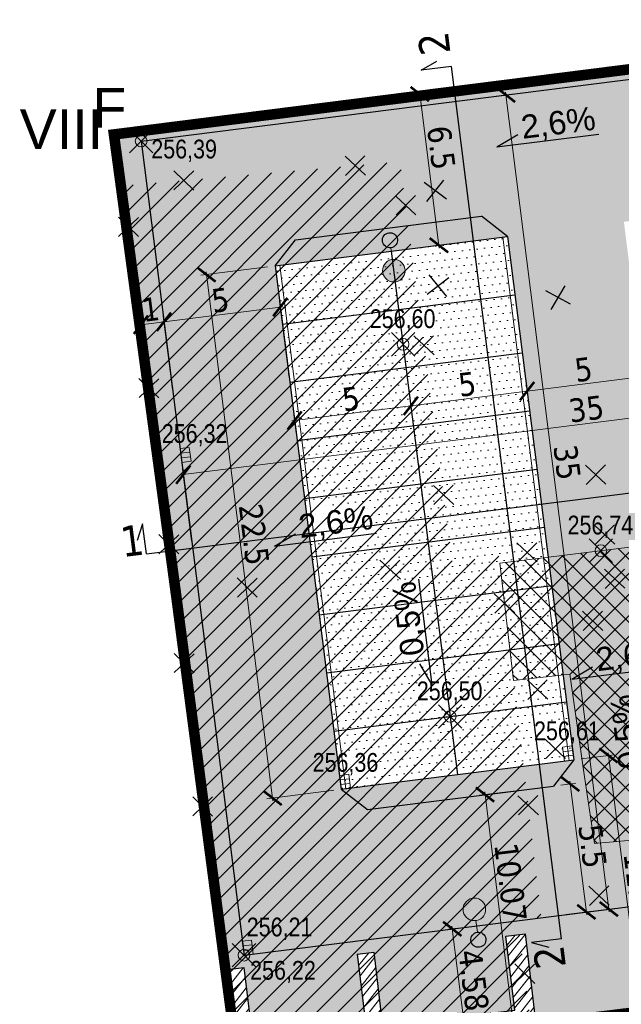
# Model space of a CAD drawing. Header units: metres. Extents: x 6555781 to 6555955, y 5574102 to 5574196.
# Tile 2 of 4: x 6555781 to 6555806, y 5574128 to 5574170. Entities that reach past the tile are written whole.
import ezdxf

# ---------------------------------------------------------------- set-up
doc = ezdxf.new("R2010")
doc.units = ezdxf.units.M
doc.header["$PDMODE"] = 35
doc.header["$PDSIZE"] = 0.5
doc.linetypes.add('HIDDEN', pattern=[9.525, 6.35, -3.175])
for name, color, linetype, lineweight in [('!EE_KABEL_OSW', 1, 'Continuous', 30), ('__krawężniki', 152, 'Continuous', 30), ('__likwidacje', 1, 'Continuous', 30), ('__MGB_mury oporowe', 7, 'Continuous', 30), ('__ogrodzenie', 7, 'FENCELINE1', 30), ('__przekroje', 140, 'Continuous', 30), ('__rozbiórka', 1, 'Continuous', 5), ('__rzędne', 4, 'Continuous', 15), ('__spadki', 7, 'Continuous', 30), ('__szraf kostka', 251, 'Continuous', 20), ('__szraf zieleń', 3, 'Continuous', 20), ('__wpusty', 5, 'Continuous', 5), ('__wymiary', 7, 'Continuous', 5), ('__ściek', 5, 'Continuous', 5)]:
    doc.layers.add(name, color=color, linetype=linetype, lineweight=lineweight)
doc.layers.add('__miejsca postojowe', color=7, linetype='Continuous')
doc.layers.add('__zakres inw.', color=7, linetype='Continuous', lineweight=0, true_color=0xf62c8b)
doc.styles.add('arial narrow', font='ARIALN.TTF', dxfattribs={"height": 0.8})
doc.styles.add('maciek', font='tahoma.ttf', dxfattribs={"height": 1})
doc.styles.get("Standard").update_dxf_attribs({"font": 'arial.ttf'})
doc.linetypes.add('FENCELINE1', pattern='A,6.35,-2.54,[133,ltypeshp.shx,S=2.54,R=0,X=-2.54,Y=0],-2.54,25.4', length=36.83)
doc.dimstyles.new('maciek', dxfattribs={"dimtxt": 1, "dimasz": 0.7, "dimexe": 0.24, "dimexo": 0.32, "dimgap": 0.1, "dimtad": 1, "dimrnd": 0.01, "dimdsep": 46, "dimtxsty": 'maciek', "dimblk": 'ARCHTICK', "dimcen": 0.2, "dimdle": 0.12, "dimclrd": 256, "dimclre": 256, "dimclrt": 256, "dimadec": 0, "dimazin": 2, "dimtfac": 1, "dimtofl": 0, "dimtmove": 0, "dimatfit": 3, "dimldrblk": 'ARCHTICK', "dimfxl": 1, "dimtolj": 1, "dimtzin": 0, "dimlwd": -1, "dimlwe": -1, "dimarcsym": 0})
pattern_1 = [(45, (0, 0), (-0.449012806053, 0.449012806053), [])]

# ---------------------------------------------------------------- blocks, each defined once
blk = doc.blocks.new('*U468')
at = {"linetype": 'Continuous', "lineweight": 15}
h = blk.add_hatch(color=0, dxfattribs=at)
h.dxf.hatch_style = 1
edge = h.paths.add_edge_path()
edge.add_arc((1307, 0), 481, 0, 360)
at = {"color": 0, "linetype": 'Continuous', "lineweight": 15}
blk.add_line((826, 0), (322, 0), dxfattribs=at)
blk.add_circle((1307, 0), 481, dxfattribs=at)
at = {"color": 0, "linetype": 'Continuous', "lineweight": 25}
blk.add_ellipse((0, 0), major_axis=(322, 1), ratio=1, start_param=3.141543, end_param=9.424728, dxfattribs=at)
blk = doc.blocks.new('podpory')
at = {"layer": '__MGB_mury oporowe', "lineweight": 15, "transparency": 33554687}
h = blk.add_hatch(dxfattribs=at)
h.set_pattern_fill('ANSI31', color=256, scale=0.1, angle=6.9903)
h.set_pattern_definition([(51.99032, (6554396.65592, 5572798.52463), (-0.250160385, 0.195514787), [])])
h.paths.add_polyline_path([(6555789.791, 5574125.204), (6555789.304, 5574129.174), (6555790.118, 5574129.274), (6555790.505, 5574126.118), (6555795.349, 5574126.712), (6555794.962, 5574129.868), (6555795.656, 5574129.953), (6555796.043, 5574126.797), (6555801.681, 5574127.488), (6555801.294, 5574130.645), (6555802.108, 5574130.744), (6555802.595, 5574126.774)])
at = {"layer": '__MGB_mury oporowe'}
blk.add_lwpolyline([(6555789.791, 5574125.204), (6555789.304, 5574129.174), (6555790.118, 5574129.274), (6555790.505, 5574126.118), (6555795.349, 5574126.712), (6555794.962, 5574129.868), (6555795.656, 5574129.953), (6555796.043, 5574126.797), (6555801.681, 5574127.488), (6555801.294, 5574130.645), (6555802.108, 5574130.744), (6555802.595, 5574126.774), (6555789.791, 5574125.204)], dxfattribs=at)
blk = doc.blocks.new('wpust')
at = {"layer": '__wpusty'}
for p, q in [((6549616.479, 5571710.122), (6549616.116, 5571709.953)), ((6549616.564, 5571709.941), (6549616.201, 5571709.772))]:
    blk.add_line(p, q, dxfattribs=at)
blk.add_lwpolyline([(6549616.286, 5571709.59), (6549616.032, 5571710.134), (6549616.394, 5571710.303), (6549616.648, 5571709.76)], close=True, dxfattribs=at)
blk = doc.blocks.new('_ArchTick')
at = {"color": 0, "linetype": 'ByBlock', "const_width": 0.15}
blk.add_lwpolyline([(-0.5, -0.5), (0.5, 0.5)], dxfattribs=at)
blk = doc.blocks.new('*D635')
at = {"layer": '__wymiary'}
for p, q in [((6555807.371, 5574154.025), (6555807.274, 5574154.793)), ((6555802.224, 5574153.913), (6555807.423, 5574154.57)), ((6555802.41, 5574153.398), (6555802.313, 5574154.166))]:
    blk.add_line(p, q, dxfattribs=at)
at = {"layer": 'Defpoints', "color": 0}
for p in [(6555807.304, 5574154.555), (6555807.411, 5574153.708), (6555802.45, 5574153.081)]:
    blk.add_point(p, dxfattribs=at)
at = {"layer": '__wymiary', "linetype": 'ByBlock', "xscale": 0.7, "yscale": 0.7, "zscale": 0.7}
for p, rotation in [((6555807.304, 5574154.555), 7.203081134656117), ((6555802.343, 5574153.928), 187.2030811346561)]:
    blk.add_blockref('_ArchTick', p, dxfattribs=dict(at, rotation=rotation))
at = {"layer": '__wymiary', "insert": (6555804.747, 5574154.847), "char_height": 1, "attachment_point": 5, "rotation": 7.2031, "style": 'maciek'}
blk.add_mtext('\\A1;5', dxfattribs=at)
blk = doc.blocks.new('*D636')
at = {"layer": '__wymiary'}
for p, q in [((6555792.175, 5574154.625), (6555791.78, 5574157.751)), ((6555791.929, 5574157.528), (6555786.731, 5574156.871)), ((6555787.215, 5574153.998), (6555786.82, 5574157.124))]:
    blk.add_line(p, q, dxfattribs=at)
at = {"layer": 'Defpoints', "color": 0}
for p in [(6555786.85, 5574156.886), (6555792.216, 5574154.307), (6555787.255, 5574153.68)]:
    blk.add_point(p, dxfattribs=at)
at = {"layer": '__wymiary', "linetype": 'ByBlock', "xscale": 0.7, "yscale": 0.7, "zscale": 0.7}
for p, rotation in [((6555791.81, 5574157.513), 7.203080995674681), ((6555786.85, 5574156.886), 187.2030809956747)]:
    blk.add_blockref('_ArchTick', p, dxfattribs=dict(at, rotation=rotation))
at = {"layer": '__wymiary', "insert": (6555789.254, 5574157.805), "char_height": 1, "attachment_point": 5, "rotation": 7.2031, "style": 'maciek'}
blk.add_mtext('\\A1;5', dxfattribs=at)
blk = doc.blocks.new('*D637')
at = {"layer": '__wymiary'}
for p, q in [((6555803.782, 5574137.122), (6555804.418, 5574137.202)), ((6555804.165, 5574137.291), (6555804.885, 5574131.597)), ((6555804.471, 5574131.665), (6555805.108, 5574131.746))]:
    blk.add_line(p, q, dxfattribs=at)
at = {"layer": 'Defpoints', "color": 0}
for p in [(6555803.464, 5574137.082), (6555804.154, 5574131.625), (6555804.87, 5574131.716)]:
    blk.add_point(p, dxfattribs=at)
at = {"layer": '__wymiary', "linetype": 'ByBlock', "xscale": 0.7, "yscale": 0.7, "zscale": 0.7}
for p, rotation in [((6555804.18, 5574137.172), 97.2030811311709), ((6555804.87, 5574131.716), 277.2030811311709)]:
    blk.add_blockref('_ArchTick', p, dxfattribs=dict(at, rotation=rotation))
at = {"layer": '__wymiary', "insert": (6555805.131, 5574134.52), "char_height": 1, "attachment_point": 5, "rotation": 277.2031, "style": 'maciek'}
blk.add_mtext('\\A1;5.5', dxfattribs=at)
blk = doc.blocks.new('*D640')
at = {"layer": '__wymiary'}
for p, q in [((6555791.271, 5574159.228), (6555788.423, 5574158.868)), ((6555788.646, 5574159.017), (6555791.498, 5574136.456)), ((6555794.092, 5574136.905), (6555791.244, 5574136.545))]:
    blk.add_line(p, q, dxfattribs=at)
at = {"layer": 'Defpoints', "color": 0}
for p in [(6555791.589, 5574159.268), (6555794.41, 5574136.945), (6555791.482, 5574136.575)]:
    blk.add_point(p, dxfattribs=at)
at = {"layer": '__wymiary', "linetype": 'ByBlock', "xscale": 0.7, "yscale": 0.7, "zscale": 0.7}
for p, rotation in [((6555788.661, 5574158.898), 97.20308099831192), ((6555791.482, 5574136.575), 277.2030809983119)]:
    blk.add_blockref('_ArchTick', p, dxfattribs=dict(at, rotation=rotation))
at = {"layer": '__wymiary', "insert": (6555790.688, 5574147.814), "char_height": 1, "attachment_point": 5, "rotation": 277.2031, "style": 'maciek'}
blk.add_mtext('\\A1;22.5', dxfattribs=at)
blk = doc.blocks.new('*D641')
at = {"layer": '__wymiary'}
for p, q in [((6555797.449, 5574152.771), (6555797.352, 5574153.539)), ((6555792.303, 5574152.659), (6555797.502, 5574153.316)), ((6555792.489, 5574152.144), (6555792.392, 5574152.912))]:
    blk.add_line(p, q, dxfattribs=at)
at = {"layer": 'Defpoints', "color": 0}
for p in [(6555797.383, 5574153.301), (6555797.49, 5574152.454), (6555792.529, 5574151.827)]:
    blk.add_point(p, dxfattribs=at)
at = {"layer": '__wymiary', "linetype": 'ByBlock', "xscale": 0.7, "yscale": 0.7, "zscale": 0.7}
for p, rotation in [((6555797.383, 5574153.301), 7.203080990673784), ((6555792.422, 5574152.674), 187.2030809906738)]:
    blk.add_blockref('_ArchTick', p, dxfattribs=dict(at, rotation=rotation))
at = {"layer": '__wymiary', "insert": (6555794.826, 5574153.593), "char_height": 1, "attachment_point": 5, "rotation": 7.2031, "style": 'maciek'}
blk.add_mtext('\\A1;5', dxfattribs=at)
blk = doc.blocks.new('*D642')
at = {"layer": '__wymiary'}
for p, q in [((6555797.263, 5574153.286), (6555802.462, 5574153.943)), ((6555802.41, 5574153.398), (6555802.313, 5574154.166)), ((6555797.449, 5574152.771), (6555797.352, 5574153.539))]:
    blk.add_line(p, q, dxfattribs=at)
at = {"layer": 'Defpoints', "color": 0}
for p in [(6555802.343, 5574153.928), (6555802.45, 5574153.081), (6555797.49, 5574152.454)]:
    blk.add_point(p, dxfattribs=at)
at = {"layer": '__wymiary', "linetype": 'ByBlock', "xscale": 0.7, "yscale": 0.7, "zscale": 0.7}
for p, rotation in [((6555802.343, 5574153.928), 7.203080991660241), ((6555797.383, 5574153.301), 187.2030809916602)]:
    blk.add_blockref('_ArchTick', p, dxfattribs=dict(at, rotation=rotation))
at = {"layer": '__wymiary', "insert": (6555799.786, 5574154.22), "char_height": 1, "attachment_point": 5, "rotation": 7.2031, "style": 'maciek'}
blk.add_mtext('\\A1;5', dxfattribs=at)
blk = doc.blocks.new('*D649')
at = {"layer": '__wymiary'}
for p, q in [((6555786.966, 5574156.901), (6555785.746, 5574156.746)), ((6555786.232, 5574153.873), (6555785.834, 5574156.999)), ((6555787.215, 5574153.998), (6555786.817, 5574157.124))]:
    blk.add_line(p, q, dxfattribs=at)
at = {"layer": 'Defpoints', "color": 0}
for p in [(6555785.865, 5574156.761), (6555786.273, 5574153.555), (6555787.255, 5574153.68)]:
    blk.add_point(p, dxfattribs=at)
at = {"layer": '__wymiary', "linetype": 'ByBlock', "xscale": 0.7, "yscale": 0.7, "zscale": 0.7}
for p, rotation in [((6555786.847, 5574156.886), 7.253779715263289), ((6555785.865, 5574156.761), 187.2537797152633)]:
    blk.add_blockref('_ArchTick', p, dxfattribs=dict(at, rotation=rotation))
at = {"layer": '__wymiary', "insert": (6555786.28, 5574157.42), "char_height": 1, "attachment_point": 5, "rotation": 7.2538, "style": 'maciek'}
blk.add_mtext('\\A1;\\A1;1', dxfattribs=at)
blk = doc.blocks.new('*D654')
at = {"layer": '__wymiary'}
for p, q in [((6555798.996, 5574130.973), (6555799.387, 5574131.023)), ((6555799.739, 5574126.328), (6555799.134, 5574131.112)), ((6555799.57, 5574126.428), (6555799.962, 5574126.477))]:
    blk.add_line(p, q, dxfattribs=at)
at = {"layer": 'Defpoints', "color": 0}
for p in [(6555798.678, 5574130.933), (6555799.149, 5574130.993), (6555799.253, 5574126.388)]:
    blk.add_point(p, dxfattribs=at)
at = {"layer": '__wymiary', "linetype": 'ByBlock', "xscale": 0.7, "yscale": 0.7, "zscale": 0.7}
for p, rotation in [((6555799.149, 5574130.993), 97.20308112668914), ((6555799.724, 5574126.447), 277.2030811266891)]:
    blk.add_blockref('_ArchTick', p, dxfattribs=dict(at, rotation=rotation))
at = {"layer": '__wymiary', "insert": (6555800.055, 5574128.798), "char_height": 1, "attachment_point": 5, "rotation": 277.2031, "style": 'maciek'}
blk.add_mtext('\\A1;4.58', dxfattribs=at)
blk = doc.blocks.new('*D655')
at = {"layer": '__wymiary'}
for p, q in [((6555801.992, 5574136.897), (6555800.308, 5574136.69)), ((6555800.532, 5574136.839), (6555801.787, 5574126.604)), ((6555803.217, 5574126.9), (6555801.534, 5574126.694))]:
    blk.add_line(p, q, dxfattribs=at)
at = {"layer": 'Defpoints', "color": 0}
for p in [(6555802.309, 5574136.936), (6555801.772, 5574126.723), (6555803.535, 5574126.939)]:
    blk.add_point(p, dxfattribs=at)
at = {"layer": '__wymiary', "linetype": 'ByBlock', "xscale": 0.7, "yscale": 0.7, "zscale": 0.7}
for p, rotation in [((6555800.546, 5574136.72), 96.99031976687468), ((6555801.772, 5574126.723), 276.9903197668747)]:
    blk.add_blockref('_ArchTick', p, dxfattribs=dict(at, rotation=rotation))
at = {"layer": '__wymiary', "insert": (6555801.631, 5574132.974), "char_height": 1, "attachment_point": 5, "rotation": 276.9903, "style": 'maciek'}
blk.add_mtext('\\A1;10.07', dxfattribs=at)
blk = doc.blocks.new('*D657')
at = {"layer": '__wymiary'}
for p, q in [((6555800.377, 5574166.93), (6555797.523, 5574166.569)), ((6555798.591, 5574160.032), (6555797.746, 5574166.719)), ((6555801.192, 5574160.481), (6555798.338, 5574160.121))]:
    blk.add_line(p, q, dxfattribs=at)
at = {"layer": 'Defpoints', "color": 0}
for p in [(6555800.695, 5574166.97), (6555797.761, 5574166.6), (6555801.51, 5574160.522)]:
    blk.add_point(p, dxfattribs=at)
at = {"layer": '__wymiary', "linetype": 'ByBlock', "xscale": 0.7, "yscale": 0.7, "zscale": 0.7}
for p, rotation in [((6555797.761, 5574166.6), 97.20308113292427), ((6555798.576, 5574160.151), 277.2030811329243)]:
    blk.add_blockref('_ArchTick', p, dxfattribs=dict(at, rotation=rotation))
at = {"layer": '__wymiary', "insert": (6555798.675, 5574164.31), "char_height": 1, "attachment_point": 5, "rotation": 277.2031, "style": 'maciek'}
blk.add_mtext('\\A1;6.5', dxfattribs=at)
blk = doc.blocks.new('*D692')
at = {"layer": '__wymiary'}
for p, q in [((6555787.555, 5574150.351), (6555822.517, 5574154.77)), ((6555822.754, 5574151.938), (6555822.368, 5574154.993)), ((6555788.03, 5574147.549), (6555787.644, 5574150.604))]:
    blk.add_line(p, q, dxfattribs=at)
at = {"layer": 'Defpoints', "color": 0}
for p in [(6555822.398, 5574154.755), (6555822.794, 5574151.62), (6555788.07, 5574147.232)]:
    blk.add_point(p, dxfattribs=at)
at = {"layer": '__wymiary', "linetype": 'ByBlock', "xscale": 0.7, "yscale": 0.7, "zscale": 0.7}
for p, rotation in [((6555822.398, 5574154.755), 7.203080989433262), ((6555787.674, 5574150.366), 187.2030809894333)]:
    blk.add_blockref('_ArchTick', p, dxfattribs=dict(at, rotation=rotation))
at = {"layer": '__wymiary', "insert": (6555804.868, 5574153.165), "char_height": 1, "attachment_point": 5, "rotation": 7.2031, "style": 'maciek'}
blk.add_mtext('\\A1;35', dxfattribs=at)
blk = doc.blocks.new('*D693')
at = {"layer": '__wymiary'}
for p, q in [((6555799.616, 5574166.33), (6555801.677, 5574166.591)), ((6555801.424, 5574166.679), (6555805.843, 5574131.718)), ((6555804.004, 5574131.606), (6555806.066, 5574131.867))]:
    blk.add_line(p, q, dxfattribs=at)
at = {"layer": 'Defpoints', "color": 0}
for p in [(6555799.298, 5574166.29), (6555805.828, 5574131.837), (6555803.687, 5574131.566)]:
    blk.add_point(p, dxfattribs=at)
at = {"layer": '__wymiary', "linetype": 'ByBlock', "xscale": 0.7, "yscale": 0.7, "zscale": 0.7}
for p, rotation in [((6555801.439, 5574166.56), 97.20308114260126), ((6555805.828, 5574131.837), 277.2030811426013)]:
    blk.add_blockref('_ArchTick', p, dxfattribs=dict(at, rotation=rotation))
at = {"layer": '__wymiary', "insert": (6555804.045, 5574150.89), "char_height": 1, "attachment_point": 5, "rotation": 277.2031, "style": 'maciek'}
blk.add_mtext('\\A1;35', dxfattribs=at)
blk = doc.blocks.new('*D732')
at = {"layer": '__wymiary'}
for p, q in [((6555804.648, 5574138.24), (6555806.052, 5574138.419)), ((6555805.799, 5574138.507), (6555807.234, 5574127.259)), ((6555806.053, 5574127.229), (6555807.457, 5574127.409))]:
    blk.add_line(p, q, dxfattribs=at)
at = {"layer": 'Defpoints', "color": 0}
for p in [(6555804.331, 5574138.199), (6555805.736, 5574127.189), (6555807.219, 5574127.378)]:
    blk.add_point(p, dxfattribs=at)
at = {"layer": '__wymiary', "linetype": 'ByBlock', "xscale": 0.7, "yscale": 0.7, "zscale": 0.7}
for p, rotation in [((6555805.814, 5574138.388), 97.27006864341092), ((6555807.219, 5574127.378), 277.2700686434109)]:
    blk.add_blockref('_ArchTick', p, dxfattribs=dict(at, rotation=rotation))
at = {"layer": '__wymiary', "insert": (6555807.113, 5574132.959), "char_height": 1, "attachment_point": 5, "rotation": 277.2701, "style": 'maciek'}
blk.add_mtext('\\A1;11.1', dxfattribs=at)

msp = doc.modelspace()

# ---------------------------------------------------------------- hatches: boundary and pattern name
at = {"layer": '__likwidacje', "lineweight": 0}
h = msp.add_hatch(dxfattribs=at)
h.set_pattern_fill('ANSI31', color=1, scale=0.2)
h.set_pattern_definition(pattern_1)
h.paths.add_polyline_path([(6555787.34, 5574145.17), (6555799.15, 5574146.64), (6555796.92, 5574163.71), (6555785.11, 5574162.69)])
h = msp.add_hatch(dxfattribs=at)
h.set_pattern_fill('ANSI31', color=1, scale=0.2)
h.set_pattern_definition(pattern_1)
h.paths.add_polyline_path([(6555789.92, 5574125.27), (6555802.53, 5574126.78), (6555801.95, 5574131.39), (6555802.95, 5574131.48), (6555801.14, 5574146.89), (6555787.34, 5574145.17)])
at = {"layer": '__rozbiórka', "transparency": 33554687}
h = msp.add_hatch(dxfattribs=at)
h.set_pattern_fill('NET', color=256, scale=0.2, angle=45)
h.set_pattern_definition([(45, (0, 0), (-0.449012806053, 0.449012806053), []), (135, (0, 0), (-0.449012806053, -0.449012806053), [])])
h.paths.add_polyline_path([(6555801.175, 5574146.589), (6555801.763, 5574141.587), (6555804.167, 5574141.85), (6555804.785, 5574137.48), (6555805.218, 5574134.631), (6555808.091, 5574134.893), (6555807.1, 5574145.13), (6555827.154, 5574147.671), (6555826.994, 5574149.114), (6555817.379, 5574147.773), (6555807.114, 5574146.343), (6555806.948, 5574147.304), (6555801.175, 5574146.589)], is_closed=False)
at = {"layer": '__szraf kostka'}
h = msp.add_hatch(dxfattribs=at)
h.set_pattern_fill('DOTS', color=256, scale=0.2, angle=5)
h.paths.add_polyline_path([(6555808.978, 5574141.306), (6555808.665, 5574143.787), (6555808.351, 5574146.267), (6555808.038, 5574148.747), (6555807.724, 5574151.227), (6555807.411, 5574153.708), (6555807.097, 5574156.188), (6555806.784, 5574158.668), (6555806.47, 5574161.149), (6555807.337, 5574162.266), (6555815.274, 5574163.269), (6555816.391, 5574162.402), (6555816.705, 5574159.922), (6555817.018, 5574157.442), (6555817.332, 5574154.962), (6555817.645, 5574152.481), (6555817.959, 5574150.001), (6555818.272, 5574147.521), (6555818.586, 5574145.041), (6555818.899, 5574142.56), (6555819.213, 5574140.08), (6555819.526, 5574137.6), (6555819.839, 5574135.119), (6555828.454, 5574135.914), (6555827.904, 5574140.887, -0.39413), (6555823.709, 5574144.379), (6555820.6, 5574168.982), (6555785.876, 5574164.593), (6555790.264, 5574129.87), (6555810.106, 5574132.377), (6555809.918, 5574133.866), (6555809.605, 5574136.346), (6555809.291, 5574138.826)])
h.paths.add_polyline_path([(6555792.455, 5574160.385), (6555800.392, 5574161.388), (6555801.51, 5574160.522), (6555801.823, 5574158.041), (6555802.137, 5574155.561), (6555802.45, 5574153.081), (6555802.764, 5574150.601), (6555803.077, 5574148.12), (6555803.391, 5574145.64), (6555803.704, 5574143.16), (6555804.017, 5574140.679), (6555804.331, 5574138.199), (6555803.464, 5574137.082), (6555795.527, 5574136.079), (6555794.41, 5574136.945), (6555794.096, 5574139.426), (6555793.783, 5574141.906), (6555793.469, 5574144.386), (6555793.156, 5574146.866), (6555792.843, 5574149.347), (6555792.529, 5574151.827), (6555792.216, 5574154.307), (6555791.902, 5574156.787), (6555791.589, 5574159.268)], flags=16)
at = {"layer": '__szraf kostka', "lineweight": 20, "true_color": 0xff8080}
h = msp.add_hatch(dxfattribs=at)
h.set_pattern_fill('DOTS', color=11, scale=0.2, angle=6.324)
h.set_pattern_definition([(6.32402, (6555952.07787, 5574204.9289), (0.12281104, 0.33305444), [0, -0.3175])])
h.paths.add_polyline_path([(6555794.41, 5574136.945), (6555804.331, 5574138.199), (6555801.51, 5574160.522), (6555791.589, 5574159.268)])
at = {"layer": '__szraf zieleń'}
h = msp.add_hatch(dxfattribs=at)
h.set_pattern_fill('DOTS', color=256, scale=0.2, angle=5)
h.paths.add_polyline_path([(6555802.724, 5574126.84), (6555809.82, 5574127.71), (6555829.1, 5574130.07), (6555828.454, 5574135.914), (6555822.478, 5574135.363), (6555822.485, 5574135.305), (6555809.931, 5574133.768), (6555810.106, 5574132.377), (6555790.264, 5574129.87), (6555785.876, 5574164.593), (6555820.6, 5574168.982), (6555823.709, 5574144.379, 0.39413), (6555827.904, 5574140.887), (6555825.46, 5574162.99), (6555822.42, 5574162.86), (6555821.66, 5574169.62), (6555784.63, 5574164.94), (6555787.18, 5574145.14), (6555787.34, 5574145.17), (6555789.92, 5574125.27), (6555789.444, 5574129.242), (6555790.259, 5574129.339), (6555790.637, 5574126.182), (6555795.482, 5574126.762), (6555795.104, 5574129.919), (6555795.799, 5574130.003), (6555796.177, 5574126.845), (6555801.817, 5574127.52), (6555801.439, 5574130.678), (6555802.253, 5574130.775)])
h = msp.add_hatch(dxfattribs=at)
h.set_pattern_fill('DOTS', color=256, scale=0.2, angle=5)
h.paths.add_polyline_path([(6555794.41, 5574136.945), (6555795.527, 5574136.079), (6555803.464, 5574137.082), (6555804.331, 5574138.199), (6555799.37, 5574137.572), (6555794.41, 5574136.945)])
h.paths.add_polyline_path([(6555796.549, 5574159.895), (6555801.51, 5574160.522), (6555800.392, 5574161.388), (6555792.455, 5574160.385), (6555791.589, 5574159.268)])
h.paths.add_polyline_path([(6555811.431, 5574161.775), (6555816.391, 5574162.402), (6555815.274, 5574163.269), (6555807.337, 5574162.266), (6555806.47, 5574161.149)])

# ---------------------------------------------------------------- linework, layer by layer
at = {"layer": '__krawężniki'}
for p, q in [((6555785.876, 5574164.593), (6555820.6, 5574168.982)), ((6555785.876, 5574164.593), (6555790.264, 5574129.87)), ((6555792.455, 5574160.385), (6555800.392, 5574161.388)), ((6555801.51, 5574160.522), (6555800.392, 5574161.388)), ((6555791.589, 5574159.268), (6555801.51, 5574160.522)), ((6555791.589, 5574159.268), (6555792.455, 5574160.385)), ((6555794.41, 5574136.945), (6555804.331, 5574138.199)), ((6555804.331, 5574138.199), (6555803.464, 5574137.082)), ((6555794.41, 5574136.945), (6555795.527, 5574136.079)), ((6555795.527, 5574136.079), (6555803.464, 5574137.082)), ((6555790.264, 5574129.87), (6555810.106, 5574132.377))]:
    msp.add_line(p, q, dxfattribs=at)
at = {"layer": '__likwidacje', "color": 1}
for p, q in [((6555795.445, 5574163.139), (6555794.575, 5574163.951)), ((6555794.598, 5574163.131), (6555795.422, 5574163.959)), ((6555788.121, 5574162.497), (6555787.271, 5574163.33)), ((6555787.274, 5574162.51), (6555788.118, 5574163.317)), ((6555798.905, 5574162.112), (6555797.955, 5574162.828)), ((6555798.064, 5574162.015), (6555798.796, 5574162.925)), ((6555797.597, 5574161.451), (6555796.727, 5574162.263)), ((6555796.75, 5574161.443), (6555797.574, 5574162.271)), ((6555785.758, 5574160.516), (6555784.909, 5574161.349)), ((6555784.912, 5574160.529), (6555785.756, 5574161.336)), ((6555798.075, 5574158.067), (6555799.005, 5574158.773)), ((6555798.914, 5574157.958), (6555798.166, 5574158.882)), ((6555804.188, 5574157.636), (6555803.142, 5574158.204)), ((6555803.37, 5574157.416), (6555803.96, 5574158.424)), ((6555798.378, 5574155.471), (6555797.509, 5574156.282)), ((6555797.531, 5574155.463), (6555798.355, 5574156.29)), ((6555786.634, 5574153.639), (6555785.784, 5574154.472)), ((6555785.787, 5574153.652), (6555786.631, 5574154.459)), ((6555805.707, 5574149.959), (6555804.837, 5574150.77)), ((6555804.86, 5574149.951), (6555805.684, 5574150.778)), ((6555799.211, 5574149.094), (6555798.342, 5574149.905)), ((6555798.364, 5574149.086), (6555799.189, 5574149.913)), ((6555806.09, 5574147.401), (6555805.22, 5574148.213)), ((6555805.243, 5574147.393), (6555806.067, 5574148.221)), ((6555787.481, 5574146.982), (6555786.632, 5574147.814)), ((6555786.634, 5574146.994), (6555787.479, 5574147.802)), ((6555802.775, 5574146.644), (6555801.905, 5574147.456)), ((6555801.928, 5574146.636), (6555802.752, 5574147.464)), ((6555796.934, 5574145.904), (6555796.064, 5574146.716)), ((6555796.087, 5574145.896), (6555796.911, 5574146.724)), ((6555806.512, 5574145.52), (6555805.643, 5574146.332)), ((6555805.666, 5574145.512), (6555806.49, 5574146.34)), ((6555790.827, 5574145.135), (6555789.978, 5574145.968)), ((6555789.981, 5574145.147), (6555790.825, 5574145.955)), ((6555801.811, 5574144.47), (6555800.942, 5574145.282)), ((6555800.964, 5574144.462), (6555801.789, 5574145.29)), ((6555805.575, 5574143.724), (6555804.705, 5574144.536)), ((6555804.728, 5574143.716), (6555805.552, 5574144.544)), ((6555788.134, 5574141.908), (6555787.284, 5574142.741)), ((6555787.287, 5574141.921), (6555788.131, 5574142.728)), ((6555803.222, 5574140.789), (6555802.352, 5574141.601)), ((6555802.375, 5574140.781), (6555803.199, 5574141.609)), ((6555803.986, 5574138.265), (6555803.116, 5574139.077)), ((6555803.139, 5574138.257), (6555803.963, 5574139.085)), ((6555802.823, 5574135.86), (6555801.953, 5574136.672)), ((6555801.976, 5574135.852), (6555802.8, 5574136.68)), ((6555788.926, 5574135.799), (6555788.076, 5574136.631)), ((6555788.079, 5574135.811), (6555788.923, 5574136.619)), ((6555805.845, 5574132.004), (6555804.975, 5574132.816)), ((6555804.998, 5574131.996), (6555805.822, 5574132.824)), ((6555802.665, 5574128.669), (6555801.815, 5574129.501)), ((6555801.818, 5574128.681), (6555802.662, 5574129.489))]:
    msp.add_line(p, q, dxfattribs=at)
at = {"layer": '__miejsca postojowe'}
for p, q in [((6555801.51, 5574160.522), (6555804.331, 5574138.199)), ((6555796.549, 5574159.895), (6555799.37, 5574137.572)), ((6555791.589, 5574159.268), (6555794.41, 5574136.945)), ((6555791.902, 5574156.787), (6555801.823, 5574158.041)), ((6555792.216, 5574154.307), (6555802.137, 5574155.561)), ((6555792.529, 5574151.827), (6555802.45, 5574153.081)), ((6555792.843, 5574149.347), (6555802.764, 5574150.601)), ((6555793.156, 5574146.866), (6555803.077, 5574148.12)), ((6555793.469, 5574144.386), (6555803.391, 5574145.64)), ((6555793.783, 5574141.906), (6555803.704, 5574143.16)), ((6555794.096, 5574139.426), (6555804.017, 5574140.679))]:
    msp.add_line(p, q, dxfattribs=at)
at = {"layer": '__ogrodzenie', "ltscale": 0.07}
for p, q in [((6555784.821, 5574164.964), (6555821.66, 5574169.62)), ((6555787.34, 5574145.17), (6555784.821, 5574164.964)), ((6555789.444, 5574129.242), (6555787.34, 5574145.17))]:
    msp.add_line(p, q, dxfattribs=at)
at = {"layer": '__przekroje'}
for p, q in [((6555797.82, 5574167.615), (6555798.495, 5574167.997)), ((6555799.11, 5574167.778), (6555797.82, 5574167.615)), ((6555803.812, 5574130.574), (6555799.11, 5574167.778)), ((6555786.101, 5574146.983), (6555823.786, 5574151.745)), ((6555785.938, 5574148.272), (6555785.703, 5574147.556)), ((6555786.101, 5574146.983), (6555785.938, 5574148.272)), ((6555803.812, 5574130.574), (6555802.522, 5574130.411)), ((6555802.522, 5574130.411), (6555803.271, 5574130.209))]:
    msp.add_line(p, q, dxfattribs=at)
at = {"layer": '__rozbiórka'}
for points in [[(6555826.994, 5574149.114), (6555817.379, 5574147.773), (6555807.114, 5574146.343), (6555806.948, 5574147.304), (6555801.175, 5574146.589)], [(6555801.175, 5574146.589), (6555801.763, 5574141.587), (6555804.167, 5574141.85), (6555804.785, 5574137.48), (6555805.218, 5574134.631), (6555808.091, 5574134.893), (6555807.1, 5574145.13), (6555827.154, 5574147.671), (6555826.994, 5574149.114)]]:
    msp.add_lwpolyline(points, dxfattribs=at)
at = {"layer": '__rzędne'}
for p in [(6555785.876, 5574164.593), (6555797.051, 5574155.926), (6555805.489, 5574147.124), (6555799.059, 5574140.053), (6555790.264, 5574129.87)]:
    msp.add_point(p, dxfattribs=at)
at = {"layer": '__spadki'}
for p, q in [((6555801.054, 5574164.344), (6555801.947, 5574164.874)), ((6555791.565, 5574147.317), (6555792.458, 5574147.846)), ((6555798.294, 5574141.399), (6555797.764, 5574142.292)), ((6555804.244, 5574141.638), (6555805.137, 5574142.168))]:
    msp.add_line(p, q, dxfattribs=at)
for points in [[(6555801.054, 5574164.344), (6555805.4, 5574164.893)], [(6555791.565, 5574147.317), (6555795.91, 5574147.866)], [(6555798.294, 5574141.399), (6555797.724, 5574145.91)], [(6555804.244, 5574141.638), (6555808.59, 5574142.187)]]:
    msp.add_lwpolyline(points, dxfattribs=at)
at = {"layer": '__zakres inw.', "linetype": 'HIDDEN', "ltscale": 0.3}
msp.add_lwpolyline([(6555821.66, 5574169.62, 0.3, 0.3, 0), (6555822.42, 5574162.86, 0.3, 0.3, 0), (6555825.47, 5574162.99, 0.3, 0.3, 0), (6555829.1, 5574130.07, 0.3, 0.3, 0), (6555789.92, 5574125.27, 0.3, 0.3, 0), (6555787.295, 5574145.21, 0.3, 0.3, 0), (6555784.63, 5574164.94, 0.3, 0.3, 0), (6555821.66, 5574169.62, 0.3, 0.3, 0)], format="xyseb", dxfattribs=at)
at = {"layer": '__zakres inw.', "color": 30, "linetype": 'HIDDEN', "ltscale": 0.3}
msp.add_lwpolyline([(6555825.336, 5574162.835, 0.3, 0.3, 0), (6555828.935, 5574130.201, 0.3, 0.3, 0), (6555790.049, 5574125.437, 0.3, 0.3, 0), (6555787.444, 5574145.23, 0.3, 0.3, 0), (6555784.799, 5574164.81, 0.3, 0.3, 0), (6555821.528, 5574169.452, 0.3, 0.3, 0)], format="xyseb", dxfattribs=at)
at = {"layer": '__ściek'}
for p, q in [((6555801.311, 5574160.497), (6555804.133, 5574138.174)), ((6555801.51, 5574160.522), (6555804.331, 5574138.199)), ((6555794.41, 5574136.945), (6555791.589, 5574159.268)), ((6555794.608, 5574136.97), (6555791.787, 5574159.293))]:
    msp.add_line(p, q, dxfattribs=at)

# ---------------------------------------------------------------- block references
at = {"layer": '!EE_KABEL_OSW', "xscale": 0.001, "yscale": 0.001, "zscale": 0.001}
for p, rotation in [((6555796.49, 5574160.362), 277.4668484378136), ((6555800.262, 5574130.528), 97.46684843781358)]:
    msp.add_blockref('*U468', p, dxfattribs=dict(at, rotation=rotation))
at = {"layer": '__MGB_mury oporowe', "rotation": 359.8381198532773}
msp.add_blockref('podpory', (-15722.491, 18544.634), dxfattribs=at)
at = {"layer": '__wpusty', "rotation": 162.1495184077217}
for p in [(14498022.487, 8869956.666), (14498038.812, 8869943.931), (14498029.288, 8869942.727), (14498025.143, 8869935.652)]:
    msp.add_blockref('wpust', p, dxfattribs=at)

# ---------------------------------------------------------------- texts
at = {"layer": '__przekroje', "char_height": 1.3, "width": 1.01003, "attachment_point": 1, "style": 'maciek'}
for s, insert, rotation in [('2', (6555797.787, 5574168.182), 97.2031), ('1', (6555784.922, 5574148.135), 7.2031), ('2', (6555802.712, 5574129.214), 97.2031)]:
    msp.add_mtext(s, dxfattribs=dict(at, insert=insert, rotation=rotation))
at = {"layer": '__rzędne', "char_height": 0.8, "width": 2.70985, "attachment_point": 1, "style": 'arial narrow'}
for s, insert in [('256,39', (6555786.308, 5574164.653)), ('256,60', (6555795.629, 5574157.418)), ('256,74', (6555804.067, 5574148.615)), ('256,50', (6555797.637, 5574141.545)), ('256,22', (6555790.525, 5574129.626))]:
    msp.add_mtext(s, dxfattribs=dict(at, insert=insert))
at = {"layer": '__spadki', "char_height": 1, "attachment_point": 1}
for s, insert, width, rotation in [('2,6%', (6555802.025, 5574165.678), 2.0191, 7.2031), ('2,6%', (6555792.536, 5574148.651), 2.0191, 7.2031), ('0,5%', (6555796.965, 5574142.577), 3.18417, 97.2031), ('2,6%', (6555805.215, 5574142.972), 2.0191, 7.2031), ('0,5%', (6555806.27, 5574137.754), 3.18417, 97.2031)]:
    msp.add_mtext(s, dxfattribs=dict(at, insert=insert, width=width, rotation=rotation))
at = {"layer": '__wpusty', "char_height": 0.8, "width": 2.80327, "attachment_point": 1, "style": 'arial narrow'}
for s, insert in [('256,32', (6555786.756, 5574152.519)), ('256,61', (6555802.636, 5574139.839)), ('256,36', (6555793.191, 5574138.492)), ('256,21', (6555790.381, 5574131.472))]:
    msp.add_mtext(s, dxfattribs=dict(at, insert=insert))
at = {"layer": '__zakres inw.', "ltscale": 8, "insert": (6555783.796, 5574166.861), "char_height": 1.7, "width": 7.57804, "attachment_point": 1}
msp.add_mtext('F', dxfattribs=at)
at = {"layer": '__zakres inw.', "color": 30, "linetype": 'HIDDEN', "ltscale": 0.3, "insert": (6555780.692, 5574165.948), "char_height": 1.7, "width": 3.58272, "attachment_point": 1}
msp.add_mtext('VIII', dxfattribs=at)

# ---------------------------------------------------------------- dimensions: what is measured, and where the dimension line sits
at = {"layer": '__wymiary'}
for base, p1, p2, angle, picture, middle in [((6555797.761, 5574166.6), (6555801.51, 5574160.522), (6555800.695, 5574166.97), 97.2031, '*D657', (6555798.06, 5574164.232)), ((6555805.828, 5574131.837), (6555799.298, 5574166.29), (6555803.687, 5574131.566), 277.2031, '*D693', (6555803.429, 5574150.812)), ((6555822.398, 5574154.755), (6555788.07, 5574147.232), (6555822.794, 5574151.62), 7.2031, '*D692', (6555804.946, 5574152.549)), ((6555801.772, 5574126.723), (6555802.309, 5574136.936), (6555803.535, 5574126.939), 276.9903, '*D655', (6555801.015, 5574132.899))]:
    dim = msp.add_linear_dim(base=base, p1=p1, p2=p2, angle=angle, dimstyle='maciek', dxfattribs=at)
    dim.commit()
    dim.dimension.update_dxf_attribs({"geometry": picture, "text_midpoint": middle, "dimtype": 161})
for p1, p2, distance, picture, middle in [((6555791.589, 5574159.268), (6555794.41, 5574136.945), -2.951, '*D640', (6555790.688, 5574147.814)), ((6555792.216, 5574154.307), (6555787.255, 5574153.68), -3.231, '*D636', (6555789.254, 5574157.805)), ((6555802.45, 5574153.081), (6555807.411, 5574153.708), 0.854, '*D635', (6555804.747, 5574154.847)), ((6555797.49, 5574152.454), (6555802.45, 5574153.081), 0.854, '*D642', (6555799.786, 5574154.22)), ((6555792.529, 5574151.827), (6555797.49, 5574152.454), 0.854, '*D641', (6555794.826, 5574153.593)), ((6555804.331, 5574138.199), (6555805.736, 5574127.189), 1.495, '*D732', (6555807.113, 5574132.959)), ((6555803.464, 5574137.082), (6555804.154, 5574131.625), 0.722, '*D637', (6555805.131, 5574134.52)), ((6555799.253, 5574126.388), (6555798.678, 5574130.933), -0.475, '*D654', (6555800.055, 5574128.798))]:
    dim = msp.add_aligned_dim(p1=p1, p2=p2, distance=distance, dimstyle='maciek', dxfattribs=at)
    dim.commit()
    dim.dimension.update_dxf_attribs({"geometry": picture, "text_midpoint": middle})
dim = msp.add_aligned_dim(p1=(6555787.255, 5574153.68), p2=(6555786.273, 5574153.555), distance=-3.231, text='\\A1;1', dimstyle='maciek', override={"dimtxsty": 'maciek'}, dxfattribs=at)
dim.commit()
dim.dimension.update_dxf_attribs({"geometry": '*D649', "text_midpoint": (6555786.28, 5574157.42)})

doc.saveas('drawing.dxf')
